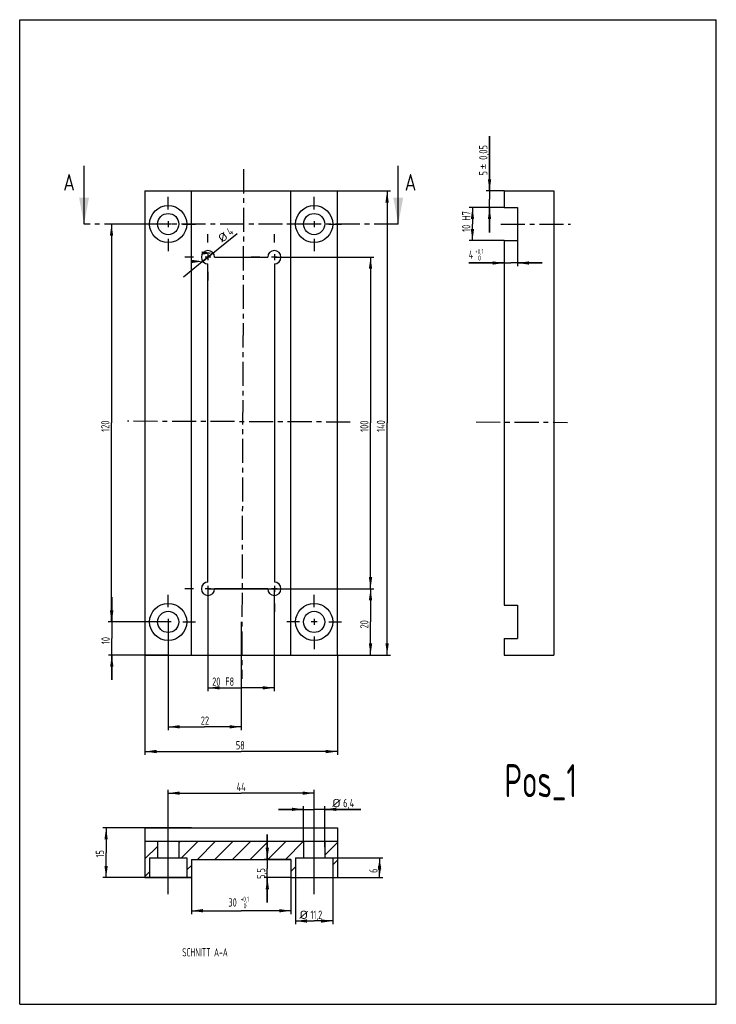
# Model space of a CAD drawing. Header units: millimetres. Extents: x 0 to 210, y 0 to 297.
import ezdxf

# ---------------------------------------------------------------- set-up
doc = ezdxf.new("R2010")
doc.units = ezdxf.units.MM
doc.header["$LTSCALE"] = 19.36
doc.linetypes.add('CENTER', pattern=[0.6, 0.375, -0.075, 0.075, -0.075])
doc.layers.get('0').update_dxf_attribs({"linetype": 'CONTINUOUS'})
for name, color, linetype in [('DEFAULT_1', 7, 'CENTER'), ('HATCHING_BL0', 7, 'CONTINUOUS'), ('HATCHING_BL1', 7, 'CONTINUOUS'), ('ZEICHNUNGSBEMASSUNGEN', 7, 'CONTINUOUS')]:
    doc.layers.add(name, color=color, linetype=linetype)
doc.styles.get("Standard").update_dxf_attribs({"font": 'ISOCP.SHX', "width": 0.6})
doc.styles.add('TEXTSTYLE_1', font='ISOCP.SHX', dxfattribs={"width": 0.8})
doc.dimstyles.new('DIMSTYLE_1', dxfattribs={"dimtxt": 2.5, "dimasz": 3.5, "dimexe": 0.18, "dimexo": 0.0625, "dimgap": 0.09, "dimtad": 1, "dimdec": 3, "dimdsep": 46, "dimtxsty": 'Standard', "dimblk": '_FILLED', "dimblk1": '_FILLED', "dimblk2": '_FILLED', "dimcen": 0.09, "dimclrt": 7, "dimadec": 0, "dimazin": 0, "dimtp": 0.001, "dimtm": 0.001, "dimtfac": 1, "dimtdec": 3, "dimtofl": 0, "dimtmove": 0, "dimatfit": 3, "dimldrblk": '_FILLED', "dimfxl": 0, "dimtolj": 1, "dimarcsym": 0})
doc.dimstyles.new('DIMSTYLE_2', dxfattribs={"dimtxt": 2.5, "dimasz": 3.5, "dimexe": 0.18, "dimexo": 0.0625, "dimgap": 0.09, "dimtad": 1, "dimdsep": 46, "dimtxsty": 'Standard', "dimblk": '_FILLED', "dimblk1": '_FILLED', "dimblk2": '_FILLED', "dimcen": 0.09, "dimclrt": 7, "dimadec": 0, "dimazin": 0, "dimtp": 0.01, "dimtm": 0.01, "dimtfac": 1, "dimtofl": 0, "dimtmove": 0, "dimatfit": 3, "dimldrblk": '_FILLED', "dimfxl": 0, "dimtolj": 1, "dimarcsym": 0})
doc.dimstyles.new('DIMSTYLE_3', dxfattribs={"dimtxt": 2.5, "dimasz": 3.5, "dimexe": 0.18, "dimexo": 0.0625, "dimgap": 0.09, "dimtad": 1, "dimdsep": 46, "dimtxsty": 'Standard', "dimblk": '_FILLED', "dimblk1": '_FILLED', "dimblk2": '_FILLED', "dimcen": 0.09, "dimclrt": 7, "dimadec": 0, "dimazin": 0, "dimtol": 1, "dimtp": 0.1, "dimtfac": 0.6, "dimtofl": 0, "dimtmove": 0, "dimatfit": 3, "dimldrblk": '_FILLED', "dimfxl": 0, "dimtolj": 1, "dimarcsym": 0})
doc.dimstyles.new('DIMSTYLE_4', dxfattribs={"dimtxt": 2.5, "dimasz": 3.5, "dimexe": 0.18, "dimexo": 0.0625, "dimgap": 0.09, "dimtad": 1, "dimdec": 3, "dimdsep": 46, "dimtxsty": 'Standard', "dimblk": '_FILLED', "dimblk1": '_FILLED', "dimblk2": '_FILLED', "dimcen": 0.09, "dimclrt": 7, "dimadec": 0, "dimazin": 0, "dimtol": 1, "dimtp": 0.1, "dimtfac": 0.6, "dimtdec": 3, "dimtofl": 0, "dimtmove": 0, "dimatfit": 3, "dimldrblk": '_FILLED', "dimfxl": 0, "dimtolj": 1, "dimarcsym": 0})
doc.dimstyles.new('DIMSTYLE_5', dxfattribs={"dimtxt": 2.5, "dimasz": 3.5, "dimexe": 0.18, "dimexo": 0.0625, "dimgap": 0.09, "dimtad": 1, "dimdsep": 46, "dimtxsty": 'Standard', "dimblk": '_FILLED', "dimblk1": '_FILLED', "dimblk2": '_FILLED', "dimcen": 0.09, "dimclrt": 7, "dimadec": 0, "dimazin": 0, "dimtol": 1, "dimtp": 0.05, "dimtm": 0.05, "dimtfac": 1, "dimtofl": 0, "dimtmove": 0, "dimatfit": 3, "dimldrblk": '_FILLED', "dimfxl": 0, "dimtolj": 1, "dimarcsym": 0})
doc.dimstyles.new('DIMSTYLE_6', dxfattribs={"dimtxt": 2.5, "dimasz": 3.5, "dimexe": 0.18, "dimexo": 0.0625, "dimgap": 0.09, "dimtad": 1, "dimdec": 3, "dimdsep": 46, "dimtxsty": 'Standard', "dimblk": '_FILLED', "dimblk1": '_FILLED', "dimblk2": '_FILLED', "dimcen": 0.09, "dimclrt": 7, "dimadec": 0, "dimazin": 0, "dimtp": 0.001, "dimtm": 0.001, "dimtfac": 1, "dimtdec": 3, "dimtofl": 0, "dimtmove": 0, "dimatfit": 3, "dimldrblk": '_FILLED', "dimfxl": 0, "dimtolj": 1, "dimarcsym": 0})

# ---------------------------------------------------------------- blocks, each defined once
blk = doc.blocks.new('_FILLED')
at = {"color": 0, "linetype": 'ByBlock'}
blk.add_solid([(0, 0), (-1, 0.143), (-1, -0.143)], dxfattribs=at)
blk = doc.blocks.new('*D')
at = {"color": 3}
for p, q in [((141.64, 245.35), (141.64, 261.87)), ((141.64, 261.87), (141.64, 242.85)), ((95.76, 245.35), (111.76, 245.35)), ((110.76, 245.35), (110.76, 175.35)), ((146.04, 245.35), (140.64, 245.35)), ((141.64, 232.85), (141.64, 242.85)), ((146.04, 240.35), (135.49, 240.35)), ((136.49, 240.35), (136.49, 235.35)), ((146.04, 240.35), (140.64, 240.35)), ((141.64, 240.35), (141.64, 232.85)), ((136.49, 230.35), (136.49, 235.35)), ((146.04, 230.35), (135.49, 230.35)), ((146.04, 230.35), (146.04, 222.61)), ((150.04, 230.35), (150.04, 222.61)), ((76.76, 225.35), (106.76, 225.35)), ((105.76, 225.35), (105.76, 175.35)), ((146.04, 223.61), (135.37, 223.61)), ((135.37, 223.61), (148.04, 223.61)), ((157.54, 223.61), (148.04, 223.61)), ((150.04, 223.61), (157.54, 223.61)), ((105.76, 125.35), (105.76, 175.35)), ((110.76, 105.35), (110.76, 175.35)), ((56.76, 125.35), (56.76, 94.46)), ((56.76, 125.35), (106.76, 125.35)), ((76.76, 125.35), (76.76, 94.46)), ((76.76, 125.35), (106.76, 125.35)), ((105.76, 125.35), (105.76, 115.35)), ((27.76, 115.35), (27.76, 122.85)), ((27.76, 122.85), (27.76, 110.35)), ((44.76, 115.35), (26.76, 115.35)), ((44.76, 115.35), (44.76, 82.7)), ((66.76, 115.35), (66.76, 82.7)), ((105.76, 105.35), (105.76, 115.35)), ((27.76, 97.85), (27.76, 110.35)), ((44.76, 105.35), (26.76, 105.35)), ((27.76, 105.35), (27.76, 97.85)), ((37.76, 105.35), (37.76, 75.25)), ((56.76, 105.35), (106.76, 105.35)), ((95.76, 105.35), (95.76, 75.25)), ((95.76, 105.35), (111.76, 105.35)), ((56.76, 95.46), (66.76, 95.46)), ((76.76, 95.46), (66.76, 95.46)), ((44.76, 83.7), (55.76, 83.7)), ((66.76, 83.7), (55.76, 83.7)), ((37.76, 76.25), (66.76, 76.25)), ((95.76, 76.25), (66.76, 76.25)), ((44.76, 38.22), (44.76, 64.7)), ((44.76, 63.7), (66.76, 63.7)), ((88.76, 63.7), (66.76, 63.7)), ((88.76, 38.22), (88.76, 64.7)), ((85.56, 49.45), (85.56, 59.81)), ((91.96, 47.44), (91.96, 59.81)), ((85.56, 58.81), (78.06, 58.81)), ((78.06, 58.81), (88.76, 58.81)), ((102.88, 58.81), (88.76, 58.81)), ((91.96, 58.81), (102.88, 58.81)), ((51.76, 53.22), (25.05, 53.22)), ((26.05, 53.22), (26.05, 45.72)), ((74.65, 43.72), (74.65, 51.22)), ((74.65, 51.22), (74.65, 40.97)), ((26.05, 38.22), (26.05, 45.72)), ((81.76, 43.72), (73.65, 43.72)), ((83.16, 44.22), (109.49, 44.22)), ((83.16, 44.22), (83.16, 24.13)), ((94.36, 44.22), (94.36, 24.13)), ((108.49, 44.22), (108.49, 41.22)), ((74.65, 30.72), (74.65, 40.97)), ((108.49, 38.22), (108.49, 41.22)), ((51.76, 38.22), (25.05, 38.22)), ((51.76, 38.22), (51.76, 27.22)), ((81.76, 38.22), (73.65, 38.22)), ((74.65, 38.22), (74.65, 30.72)), ((81.76, 38.22), (81.76, 27.22)), ((83.16, 38.22), (109.49, 38.22)), ((51.76, 28.22), (66.76, 28.22)), ((81.76, 28.22), (66.76, 28.22)), ((83.16, 25.13), (88.76, 25.13)), ((94.36, 25.13), (88.76, 25.13))]:
    blk.add_line(p, q, dxfattribs=at)
at = {"layer": 'ZEICHNUNGSBEMASSUNGEN', "color": 3}
for p, q in [((44.76, 235.35), (26.68, 235.35)), ((27.68, 235.35), (27.68, 175.35)), ((56.76, 225.35), (65.54, 232.49)), ((58.31, 226.61), (56.76, 225.35)), ((56.76, 225.35), (49.39, 219.36)), ((55.21, 224.09), (56.76, 225.35)), ((27.68, 115.35), (27.68, 175.35)), ((44.76, 115.35), (26.68, 115.35))]:
    blk.add_line(p, q, dxfattribs=at)
at = {"color": 3, "xscale": 3.5, "yscale": 3.5, "zscale": 3.5}
for p, rotation in [((141.64, 245.35), 270), ((110.76, 245.35), 90), ((136.49, 240.35), 90), ((141.64, 240.35), 90), ((136.49, 230.35), 270), ((105.76, 225.35), 90), ((150.04, 223.61), 180), ((105.76, 125.35), 270), ((105.76, 125.35), 90), ((27.76, 115.35), 270), ((105.76, 105.35), 270), ((110.76, 105.35), 270), ((27.76, 105.35), 90), ((56.76, 95.46), 180), ((44.76, 83.7), 180), ((37.76, 76.25), 180), ((44.76, 63.7), 180), ((91.96, 58.81), 180), ((26.05, 53.22), 90), ((74.65, 43.72), 270), ((26.05, 38.22), 270), ((108.49, 44.22), 90), ((108.49, 38.22), 270), ((74.65, 38.22), 90), ((51.76, 28.22), 180), ((83.16, 25.13), 180)]:
    blk.add_blockref('_FILLED', p, dxfattribs=dict(at, rotation=rotation))
for p in [(146.04, 223.61), (76.76, 95.46), (66.76, 83.7), (95.76, 76.25), (88.76, 63.7), (85.56, 58.81), (81.76, 28.22), (94.36, 25.13)]:
    blk.add_blockref('_FILLED', p, dxfattribs=at)
at = {"layer": 'ZEICHNUNGSBEMASSUNGEN', "color": 3, "xscale": 3.5, "yscale": 3.5, "zscale": 3.5}
for p, rotation in [((27.68, 235.35), 90), ((27.68, 115.35), 270)]:
    blk.add_blockref('_FILLED', p, dxfattribs=dict(at, rotation=rotation))
for p in [(58.31, 226.61), (55.21, 224.09)]:
    blk.add_blockref('_FILLED', p, dxfattribs=at)
at = {"color": 7}
for s, width, p in [('0,05', 0.714286, (141.01, 254.73)), ('%%p', 1.166667, (141.01, 251.81)), ('5', 0.714286, (141.01, 250.02)), ('H7', 0.785714, (135.86, 236.4)), ('10', 0.678571, (135.86, 233.01)), ('100', 0.714286, (105.14, 172.67)), ('140', 0.714286, (110.14, 172.67)), ('20', 0.785714, (105.14, 113.38)), ('10', 0.678571, (27.14, 108.65)), ('15', 0.642857, (25.43, 44.3)), ('5,5', 0.666667, (74.02, 37.87)), ('6', 0.785714, (107.87, 39.64))]:
    blk.add_text(s, height=2.5, rotation=90, dxfattribs=dict(at, width=width)).set_placement(p)
for s, width, p in [('4', 0.785714, (135.37, 224.86)), ('20', 0.785714, (58.03, 96.09)), ('F8', 0.75, (61.96, 96.09)), ('22', 0.785714, (54.59, 84.33)), ('58', 0.75, (65.14, 76.88)), ('44', 0.785714, (65.4, 64.32)), ('%%c', 1.333333, (94.19, 59.44)), ('6,4', 0.714286, (97.52, 59.44)), ('30', 0.75, (62.91, 29.47)), ('%%c', 1.333333, (84.33, 25.75)), ('11,2', 0.625, (87.67, 25.75))]:
    blk.add_text(s, height=2.5, dxfattribs=dict(at, width=width)).set_placement(p)
at = {"color": 7, "style": 'TEXTSTYLE_1'}
for s, width, p in [('+0,1', 0.660714, (137.33, 226.36)), (' 0', 0.785714, (137.33, 224.36)), ('+0,1', 0.660714, (66.66, 30.97)), (' 0', 0.785714, (66.66, 28.97))]:
    blk.add_text(s, height=1.5, dxfattribs=dict(at, width=width)).set_placement(p)
at = {"layer": 'ZEICHNUNGSBEMASSUNGEN', "color": 7}
for s, rotation, width, p in [('%%c', 39.1079, 1.333333, (61.04, 229.63)), ('4', 39.1079, 0.785714, (63.63, 231.73)), ('120', 90, 0.714286, (27.05, 172.7))]:
    blk.add_text(s, height=2.5, rotation=rotation, dxfattribs=dict(at, width=width)).set_placement(p)
blk = doc.blocks.new('HATCHING_BL0', base_point=(66.76, 244.15))
at = {"layer": 'HATCHING_BL0', "color": 7}
for p, q in [((19.4, 235.35), (19.4, 252.95)), ((114.12, 235.35), (114.12, 252.95))]:
    blk.add_line(p, q, dxfattribs=at)
at = {"layer": 'HATCHING_BL0', "color": 7, "linetype": 'CENTER'}
blk.add_line((114.12, 235.35), (19.4, 235.35), dxfattribs=at)
at = {"layer": 'HATCHING_BL0', "color": 7}
for points in [[(17.9, 243.35), (19.4, 235.35), (20.9, 243.35)], [(112.62, 243.35), (114.12, 235.35), (115.62, 243.35)]]:
    blk.add_solid(points, dxfattribs=at)
at = {"layer": 'HATCHING_BL0', "color": 7, "width": 0.857143}
for p in [(13.15, 245.45), (116.09, 245.45)]:
    blk.add_text('A', height=5, dxfattribs=at).set_placement(p)
blk = doc.blocks.new('HATCHING_BL1', base_point=(66.76, 43.88))
at = {"layer": 'HATCHING_BL1', "color": 3}
for p, q in [((37.76, 49.15), (37.83, 49.22)), ((37.76, 43.84), (41.56, 47.64)), ((47.96, 48.74), (48.45, 49.22)), ((48.75, 44.22), (53.75, 49.22)), ((53.56, 43.72), (59.06, 49.22)), ((58.87, 43.72), (64.37, 49.22)), ((64.18, 43.72), (69.68, 49.22)), ((69.49, 43.72), (74.99, 49.22)), ((74.79, 43.72), (80.29, 49.22)), ((80.1, 43.72), (85.56, 49.18)), ((91.96, 44.97), (95.76, 48.77)), ((50.36, 40.52), (51.76, 41.92)), ((94.36, 42.06), (95.76, 43.46)), ((37.76, 38.54), (39.16, 39.94)), ((81.76, 40.07), (83.16, 41.47))]:
    blk.add_line(p, q, dxfattribs=at)

msp = doc.modelspace()

# ---------------------------------------------------------------- linework, layer by layer
at = {"color": 7}
for p, q in [((0, 0), (0, 297)), ((0, 297), (210, 297)), ((210, 0), (210, 297)), ((37.7627, 245.3475), (37.7627, 105.3475)), ((37.7627, 245.3475), (95.7627, 245.3475)), ((51.7627, 105.3475), (51.7627, 245.3475)), ((81.7627, 105.3475), (81.7627, 245.3475)), ((95.7627, 105.3475), (95.7627, 245.3475)), ((146.0424, 245.3475), (146.0424, 240.3475)), ((146.0424, 245.3475), (161.0424, 245.3475)), ((161.0424, 245.3475), (161.0424, 105.3475)), ((146.0424, 240.3475), (150.0424, 240.3475)), ((150.0424, 240.3475), (150.0424, 230.3475)), ((146.0424, 230.3475), (146.0424, 120.3475)), ((146.0424, 230.3475), (150.0424, 230.3475)), ((56.7627, 127.3475), (56.7627, 223.3475)), ((58.7627, 225.3475), (74.7627, 225.3475)), ((76.7627, 223.3475), (76.7627, 127.3475)), ((74.7627, 125.3475), (58.7627, 125.3475)), ((146.0424, 120.3475), (150.0424, 120.3475)), ((150.0424, 120.3475), (150.0424, 110.3475)), ((146.0424, 110.3475), (150.0424, 110.3475)), ((146.0424, 110.3475), (146.0424, 105.3475)), ((37.7627, 105.3475), (95.7627, 105.3475)), ((146.0424, 105.3475), (161.0424, 105.3475)), ((37.7627, 53.2203), (37.7627, 38.2203)), ((37.7627, 53.2203), (95.7627, 53.2203)), ((95.7627, 53.2203), (95.7627, 38.2203)), ((37.7627, 49.2203), (95.7627, 49.2203)), ((41.5627, 49.2203), (41.5627, 44.2203)), ((47.9627, 49.2203), (47.9627, 44.2203)), ((85.5627, 49.2203), (85.5627, 44.2203)), ((91.9627, 49.2203), (91.9627, 44.2203)), ((39.1627, 44.2203), (39.1627, 38.2203)), ((39.1627, 44.2203), (50.3627, 44.2203)), ((50.3627, 44.2203), (50.3627, 38.2203)), ((51.7627, 43.7203), (51.7627, 38.2203)), ((51.7627, 43.7203), (81.7627, 43.7203)), ((81.7627, 43.7203), (81.7627, 38.2203)), ((83.1627, 44.2203), (94.3627, 44.2203)), ((83.1627, 44.2203), (83.1627, 38.2203)), ((94.3627, 44.2203), (94.3627, 38.2203)), ((37.7627, 38.2203), (51.7627, 38.2203)), ((81.7627, 38.2203), (95.7627, 38.2203)), ((0, 0), (210, 0))]:
    msp.add_line(p, q, dxfattribs=at)
at = {"color": 2}
for p, q in [((45.6427, 235.3475), (43.8827, 235.3475)), ((44.7627, 236.2275), (44.7627, 234.4675)), ((89.6427, 235.3475), (87.8827, 235.3475)), ((88.7627, 236.2275), (88.7627, 234.4675)), ((56.7627, 226.2275), (56.7627, 224.4675)), ((76.7627, 226.2275), (76.7627, 224.4675)), ((57.6427, 225.3475), (55.8827, 225.3475)), ((77.6427, 225.3475), (75.8827, 225.3475)), ((57.6427, 125.3475), (55.8827, 125.3475)), ((56.7627, 126.2275), (56.7627, 124.4675)), ((77.6427, 125.3475), (75.8827, 125.3475)), ((76.7627, 126.2275), (76.7627, 124.4675)), ((44.7627, 116.2275), (44.7627, 114.4675)), ((88.7627, 116.2275), (88.7627, 114.4675)), ((45.6427, 115.3475), (43.8827, 115.3475)), ((89.6427, 115.3475), (87.8827, 115.3475))]:
    msp.add_line(p, q, dxfattribs=at)
at = {"color": 7}
for centre, radius in [((44.7627, 235.3475), 5.6), ((88.7627, 235.3475), 5.6), ((44.7627, 235.3475), 3.2), ((88.7627, 235.3475), 3.2), ((44.7627, 115.3475), 5.6), ((88.7627, 115.3475), 5.6), ((44.7627, 115.3475), 3.2), ((88.7627, 115.3475), 3.2)]:
    msp.add_circle(centre, radius, dxfattribs=at)
for centre, start, end in [((56.7627, 225.3475), 0, 270), ((76.7627, 225.3475), 270, 180), ((56.7627, 125.3475), 90, 360), ((76.7627, 125.3475), 180, 90)]:
    msp.add_arc(centre, 2, start, end, dxfattribs=at)
at = {"layer": 'DEFAULT_1', "color": 3, "linetype": 'CENTER'}
for p, q in [((67.5051, 251.8813), (66.9207, 98.1883)), ((99.6462, 175.6192), (32.4542, 175.8747)), ((137.576, 175.6618), (165.1029, 175.5422))]:
    msp.add_line(p, q, dxfattribs=at)
at = {"layer": 'DEFAULT_1', "color": 2, "linetype": 'CENTER'}
for p, q in [((44.7627, 239.7475), (44.7627, 243.5475)), ((88.7627, 239.7475), (88.7627, 243.5475)), ((40.3627, 235.3475), (36.5627, 235.3475)), ((49.1627, 235.3475), (52.9627, 235.3475)), ((84.3627, 235.3475), (80.5627, 235.3475)), ((93.1627, 235.3475), (96.9627, 235.3475)), ((145.0424, 235.3475), (166.0424, 235.3475)), ((56.7627, 229.7475), (56.7627, 232.3475)), ((76.7627, 229.7475), (76.7627, 232.3475)), ((44.7627, 230.9475), (44.7627, 227.1475)), ((88.7627, 230.9475), (88.7627, 227.1475)), ((52.3627, 225.3475), (49.7627, 225.3475)), ((72.3627, 225.3475), (69.7627, 225.3475)), ((81.1627, 225.3475), (83.7627, 225.3475)), ((56.7627, 220.9475), (56.7627, 218.3475)), ((56.7627, 129.7475), (56.7627, 132.3475)), ((52.3627, 125.3475), (49.7627, 125.3475)), ((72.3627, 125.3475), (69.7627, 125.3475)), ((81.1627, 125.3475), (83.7627, 125.3475)), ((44.7627, 119.7475), (44.7627, 123.5475)), ((88.7627, 119.7475), (88.7627, 123.5475)), ((56.7627, 120.9475), (56.7627, 118.3475)), ((76.7627, 120.9475), (76.7627, 118.3475)), ((40.3627, 115.3475), (36.5627, 115.3475)), ((49.1627, 115.3475), (52.9627, 115.3475)), ((84.3627, 115.3475), (80.5627, 115.3475)), ((93.1627, 115.3475), (96.9627, 115.3475)), ((44.7627, 110.9475), (44.7627, 107.1475)), ((88.7627, 110.9475), (88.7627, 107.1475)), ((44.7627, 33.2203), (44.7627, 54.2203)), ((88.7627, 33.2203), (88.7627, 54.2203))]:
    msp.add_line(p, q, dxfattribs=at)

# ---------------------------------------------------------------- block references
at = {"layer": 'HATCHING_BL0'}
msp.add_blockref('HATCHING_BL0', (66.7627, 244.1475), dxfattribs=at)
at = {"layer": 'HATCHING_BL1'}
msp.add_blockref('HATCHING_BL1', (66.7627, 43.8781), dxfattribs=at)

# ---------------------------------------------------------------- texts
at = {"color": 7, "width": 0.714286}
msp.add_text('Pos_1', height=10, dxfattribs=at).set_placement((146.1493, 62.4408))
at = {"color": 7, "insert": (48.9729, 16.9349), "char_height": 2.5, "width": 27.97619, "attachment_point": 1}
msp.add_mtext('SCHNITT A-A', dxfattribs=at)

# ---------------------------------------------------------------- dimensions: what is measured, and where the dimension line sits
at = {"color": 3}
for base, p1, p2, angle, dimstyle, middle in [((26.0504, 38.2203), (51.7627, 53.2203), (51.7627, 38.2203), 270, 'DIMSTYLE_1', (24.1754, 45.9073)), ((110.7627, 245.3475), (95.7627, 105.3475), (95.7627, 245.3475), 90, 'DIMSTYLE_2', (108.8877, 175.3475)), ((74.6454, 43.7203), (81.7627, 38.2203), (81.7627, 43.7203), 90, 'DIMSTYLE_1', (72.7704, 40.3719)), ((105.7627, 225.3475), (76.7627, 125.3475), (76.7627, 225.3475), 90, 'DIMSTYLE_2', (103.8877, 175.3475)), ((105.7627, 125.3475), (56.7627, 105.3475), (56.7627, 125.3475), 90, 'DIMSTYLE_2', (103.8877, 115.3475)), ((44.7627, 83.7015), (66.7627, 115.3475), (44.7627, 115.3475), 180, 'DIMSTYLE_1', (56.5547, 85.5765)), ((27.7627, 115.3475), (44.7627, 105.3475), (44.7627, 115.3475), 90, 'DIMSTYLE_1', (25.8877, 110.3475)), ((108.4923, 38.2203), (83.1627, 44.2203), (83.1627, 38.2203), 270, 'DIMSTYLE_1', (106.6173, 40.6196)), ((141.6354, 240.3475), (146.0424, 245.3475), (146.0424, 240.3475), 270, 'DIMSTYLE_5', (139.7604, 255.9462))]:
    dim = msp.add_linear_dim(base=base, p1=p1, p2=p2, angle=angle, dimstyle=dimstyle, dxfattribs=at)
    dim.commit()
    dim.dimension.update_dxf_attribs({"geometry": '*D', "text_midpoint": middle, "dimtype": 160})
for base, p1, p2, dimstyle, middle in [((95.7627, 76.2546), (37.7627, 105.3475), (95.7627, 105.3475), 'DIMSTYLE_2', (67.0148, 78.1296)), ((81.7627, 28.2203), (51.7627, 38.2203), (81.7627, 38.2203), 'DIMSTYLE_3', (66.7627, 30.7203)), ((88.7627, 63.6986), (44.7627, 38.2203), (88.7627, 38.2203), 'DIMSTYLE_1', (67.3611, 65.5736)), ((150.0424, 223.6093), (146.0424, 230.3475), (150.0424, 230.3475), 'DIMSTYLE_4', (138.3299, 226.1093))]:
    dim = msp.add_linear_dim(base=base, p1=p1, p2=p2, dimstyle=dimstyle, dxfattribs=at)
    dim.commit()
    dim.dimension.update_dxf_attribs({"geometry": '*D', "text_midpoint": middle, "dimtype": 160})
dim = msp.add_linear_dim(base=(76.7627, 95.4612), p1=(56.7627, 125.3475), p2=(76.7627, 125.3475), text='<>F8', dimstyle='DIMSTYLE_2', dxfattribs=at)
dim.commit()
dim.dimension.update_dxf_attribs({"geometry": '*D', "text_midpoint": (61.8717, 97.3362), "dimtype": 160})
for base, p1, p2, angle, text, dimstyle, middle in [((85.5627, 58.811), (91.9627, 47.4397), (85.5627, 49.4503), 180, '%%c<>', 'DIMSTYLE_1', (98.534, 60.686)), ((83.1627, 25.1278), (94.3627, 44.2203), (83.1627, 44.2203), 180, '%%c<>', 'DIMSTYLE_1', (89.1266, 27.0028)), ((136.4891, 230.3475), (146.0424, 240.3475), (146.0424, 230.3475), 270, '<>H7', 'DIMSTYLE_2', (134.6141, 236.6671))]:
    dim = msp.add_linear_dim(base=base, p1=p1, p2=p2, angle=angle, text=text, dimstyle=dimstyle, dxfattribs=at)
    dim.commit()
    dim.dimension.update_dxf_attribs({"geometry": '*D', "text_midpoint": middle, "dimtype": 160})
at = {"layer": 'ZEICHNUNGSBEMASSUNGEN', "color": 3}
dim = msp.add_linear_dim(base=(27.6799, 235.3475), p1=(44.7627, 115.3475), p2=(44.7627, 235.3475), angle=90, dimstyle='DIMSTYLE_1', dxfattribs=at)
dim.commit()
dim.dimension.update_dxf_attribs({"geometry": '*D', "text_midpoint": (25.8049, 175.3754), "dimtype": 160})
dim = msp.add_diameter_dim_2p(p1=(58.3146, 226.609), p2=(55.2108, 224.0859), dimstyle='DIMSTYLE_6', dxfattribs=at)
dim.commit()
dim.dimension.update_dxf_attribs({"geometry": '*D', "text_midpoint": (62.3054, 232.2695), "dimtype": 163})

doc.saveas('drawing.dxf')
